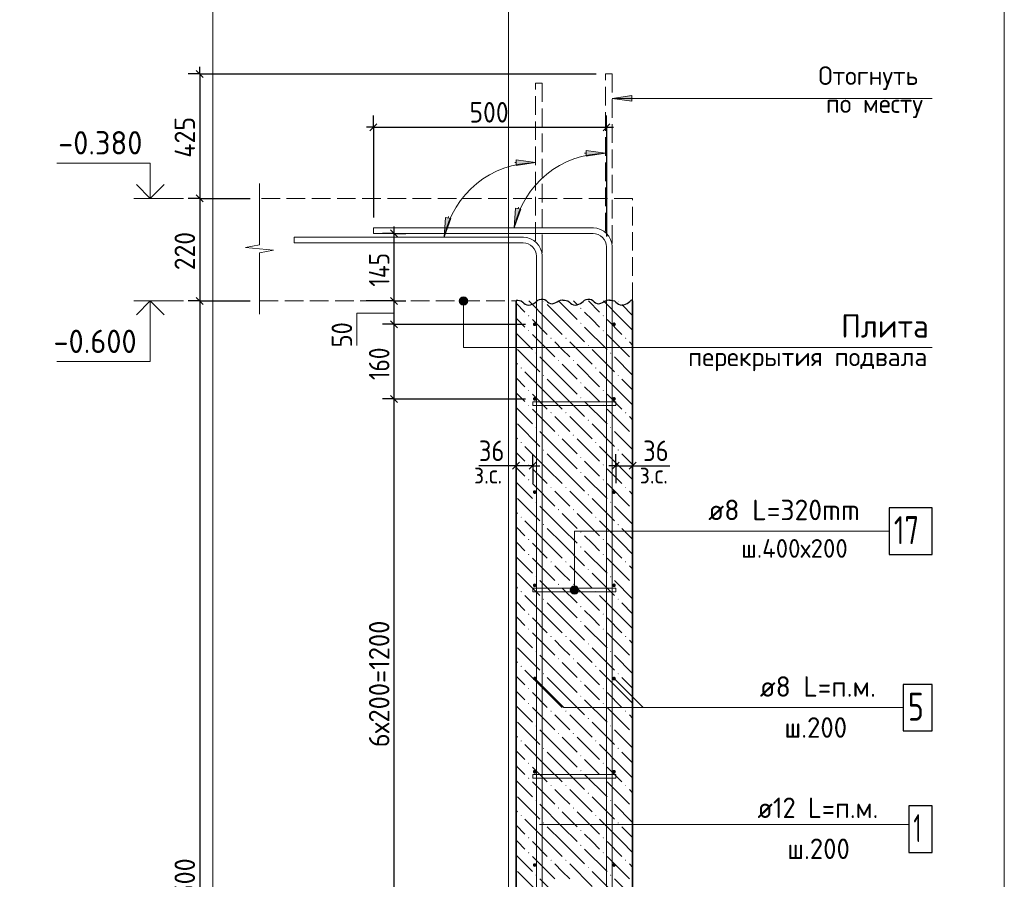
# Model space of a CAD drawing. Header units: millimetres. Extents: x 0 to 59400, y 0 to 42000.
# Tile 20 of 28: x 35161 to 45718, y 17900 to 27120. Entities that reach past the tile are written whole.
import ezdxf

# ---------------------------------------------------------------- set-up
doc = ezdxf.new("R2010")
doc.units = ezdxf.units.MM
doc.linetypes.add('______2', pattern=[270, 200, -70])
for name, color, linetype, lineweight in [('Standard', 7, 'Continuous', 25), ('ЖБ Перекрытие нижний уровень с отделкой', 7, '______2', 25), ('ЖБ Стена верхний уровень', 7, 'Continuous', 35), ('Позиционная метка диаметр_ шаг', 7, 'Continuous', 13), ('Позиционная метка линия выноска', 7, 'Continuous', 13), ('Примечания', 7, 'Continuous', 13), ('Стена фоновая арматура У1', 7, 'Continuous', 18), ('Стена фоновая арматура Х1', 7, 'Continuous', 35), ('Стена фоновая затяжка С-обр.', 52, 'Continuous', 25)]:
    doc.layers.add(name, color=color, linetype=linetype, lineweight=lineweight)
doc.layers.add('Размерная выноска', color=7, linetype='Continuous')
doc.styles.add('ISOCPEUR', font='txt')

msp = doc.modelspace()

# ---------------------------------------------------------------- hatches: boundary and pattern name
at = {"layer": 'ЖБ Стена верхний уровень', "linetype": 'Continuous', "lineweight": 18, "transparency": 33554687}
for points in [[(40783, 24103), (40778, 24098), (40772, 24103)], [(41583, 24103), (41578, 24098), (41572, 24103)], [(41171, 24024), (41178, 24031), (41184, 24024), (41178, 24018)], [(40611, 23944), (40618, 23951), (40624, 23944), (40618, 23938)], [(41171, 23864), (41178, 23871), (41184, 23864), (41178, 23858)], [(41411, 23944), (41418, 23951), (41424, 23944), (41418, 23938)], [(40611, 23784), (40618, 23791), (40624, 23784), (40618, 23778)], [(41411, 23784), (41418, 23791), (41424, 23784), (41418, 23778)], [(40851, 23704), (40858, 23711), (40864, 23704), (40858, 23698)], [(41011, 23704), (41018, 23711), (41024, 23704), (41018, 23698)], [(41651, 23704), (41658, 23711), (41664, 23704), (41658, 23698)], [(40691, 23544), (40698, 23551), (40704, 23544), (40698, 23538)], [(41251, 23624), (41258, 23631), (41264, 23624), (41258, 23618)], [(41491, 23544), (41498, 23551), (41504, 23544), (41498, 23538)], [(40931, 23464), (40938, 23471), (40944, 23464), (40938, 23458)], [(41091, 23464), (41098, 23471), (41104, 23464), (41098, 23458)], [(41731, 23464), (41733, 23466), (41733, 23463)], [(40531, 23384), (40538, 23391), (40544, 23384), (40538, 23378)], [(41331, 23384), (41338, 23391), (41344, 23384), (41338, 23378)], [(40771, 23304), (40778, 23311), (40784, 23304), (40778, 23298)], [(41171, 23224), (41178, 23231), (41184, 23224), (41178, 23218)], [(41571, 23304), (41578, 23311), (41584, 23304), (41578, 23298)], [(40611, 23144), (40618, 23151), (40624, 23144), (40618, 23138)], [(41411, 23144), (41418, 23151), (41424, 23144), (41418, 23138)], [(41171, 23064), (41178, 23071), (41184, 23064), (41178, 23058)], [(40611, 22984), (40618, 22991), (40624, 22984), (40618, 22978)], [(40851, 22904), (40858, 22911), (40864, 22904), (40858, 22898)], [(41011, 22904), (41018, 22911), (41024, 22904), (41018, 22898)], [(41411, 22984), (41418, 22991), (41424, 22984), (41418, 22978)], [(41651, 22904), (41658, 22911), (41664, 22904), (41658, 22898)], [(41251, 22824), (41258, 22831), (41264, 22824), (41258, 22818)], [(40691, 22744), (40698, 22751), (40704, 22744), (40698, 22738)], [(41491, 22744), (41498, 22751), (41504, 22744), (41498, 22738)], [(40931, 22664), (40938, 22671), (40944, 22664), (40938, 22658)], [(41091, 22664), (41098, 22671), (41104, 22664), (41098, 22658)], [(41731, 22664), (41733, 22666), (41733, 22663)], [(40531, 22584), (40538, 22591), (40544, 22584), (40538, 22578)], [(40771, 22504), (40778, 22511), (40784, 22504), (40778, 22498)], [(41331, 22584), (41338, 22591), (41344, 22584), (41338, 22578)], [(41571, 22504), (41578, 22511), (41584, 22504), (41578, 22498)], [(41171, 22424), (41178, 22431), (41184, 22424), (41178, 22418)], [(40611, 22344), (40618, 22351), (40624, 22344), (40618, 22338)], [(41411, 22344), (41418, 22351), (41424, 22344), (41418, 22338)], [(40611, 22184), (40618, 22191), (40624, 22184), (40618, 22178)], [(41171, 22264), (41178, 22271), (41184, 22264), (41178, 22258)], [(41411, 22184), (41418, 22191), (41424, 22184), (41418, 22178)], [(40851, 22104), (40858, 22111), (40864, 22104), (40858, 22098)], [(41011, 22104), (41018, 22111), (41024, 22104), (41018, 22098)], [(41651, 22104), (41658, 22111), (41664, 22104), (41658, 22098)], [(41251, 22024), (41258, 22031), (41264, 22024), (41258, 22018)], [(40691, 21944), (40698, 21951), (40704, 21944), (40698, 21938)], [(40931, 21864), (40938, 21871), (40944, 21864), (40938, 21858)], [(41091, 21864), (41098, 21871), (41104, 21864), (41098, 21858)], [(41491, 21944), (41498, 21951), (41504, 21944), (41498, 21938)], [(41731, 21864), (41733, 21866), (41733, 21863)], [(40531, 21784), (40538, 21791), (40544, 21784), (40538, 21778)], [(41331, 21784), (41338, 21791), (41344, 21784), (41338, 21778)], [(40771, 21704), (40778, 21711), (40784, 21704), (40778, 21698)], [(41571, 21704), (41578, 21711), (41584, 21704), (41578, 21698)], [(40611, 21544), (40618, 21551), (40624, 21544), (40618, 21538)], [(41171, 21624), (41178, 21631), (41184, 21624), (41178, 21618)], [(41411, 21544), (41418, 21551), (41424, 21544), (41418, 21538)], [(41171, 21464), (41178, 21471), (41184, 21464), (41178, 21458)], [(40611, 21384), (40618, 21391), (40624, 21384), (40618, 21378)], [(41411, 21384), (41418, 21391), (41424, 21384), (41418, 21378)], [(40851, 21304), (40858, 21311), (40864, 21304), (40858, 21298)], [(41011, 21304), (41018, 21311), (41024, 21304), (41018, 21298)], [(41251, 21224), (41258, 21231), (41264, 21224), (41258, 21218)], [(41651, 21304), (41658, 21311), (41664, 21304), (41658, 21298)], [(40691, 21144), (40698, 21151), (40704, 21144), (40698, 21138)], [(41491, 21144), (41498, 21151), (41504, 21144), (41498, 21138)], [(40931, 21064), (40938, 21071), (40944, 21064), (40938, 21058)], [(41091, 21064), (41098, 21071), (41104, 21064), (41098, 21058)], [(41731, 21064), (41733, 21066), (41733, 21063)], [(40531, 20984), (40538, 20991), (40544, 20984), (40538, 20978)], [(40771, 20904), (40778, 20911), (40784, 20904), (40778, 20898)], [(41331, 20984), (41338, 20991), (41344, 20984), (41338, 20978)], [(41571, 20904), (41578, 20911), (41584, 20904), (41578, 20898)], [(41171, 20824), (41178, 20831), (41184, 20824), (41178, 20818)], [(40611, 20744), (40618, 20751), (40624, 20744), (40618, 20738)], [(41411, 20744), (41418, 20751), (41424, 20744), (41418, 20738)], [(40611, 20584), (40618, 20591), (40624, 20584), (40618, 20578)], [(41171, 20664), (41178, 20671), (41184, 20664), (41178, 20658)], [(41411, 20584), (41418, 20591), (41424, 20584), (41418, 20578)], [(40851, 20504), (40858, 20511), (40864, 20504), (40858, 20498)], [(41011, 20504), (41018, 20511), (41024, 20504), (41018, 20498)], [(41651, 20504), (41658, 20511), (41664, 20504), (41658, 20498)], [(41251, 20424), (41258, 20431), (41264, 20424), (41258, 20418)], [(40691, 20344), (40698, 20351), (40704, 20344), (40698, 20338)], [(40931, 20264), (40938, 20271), (40944, 20264), (40938, 20258)], [(41091, 20264), (41098, 20271), (41104, 20264), (41098, 20258)], [(41491, 20344), (41498, 20351), (41504, 20344), (41498, 20338)], [(40531, 20184), (40538, 20191), (40544, 20184), (40538, 20178)], [(41331, 20184), (41338, 20191), (41344, 20184), (41338, 20178)], [(41731, 20264), (41733, 20266), (41733, 20263)], [(40771, 20104), (40778, 20111), (40784, 20104), (40778, 20098)], [(41571, 20104), (41578, 20111), (41584, 20104), (41578, 20098)], [(41171, 20024), (41178, 20031), (41184, 20024), (41178, 20018)], [(40611, 19944), (40618, 19951), (40624, 19944), (40618, 19938)], [(41171, 19864), (41178, 19871), (41184, 19864), (41178, 19858)], [(41411, 19944), (41418, 19951), (41424, 19944), (41418, 19938)], [(40611, 19784), (40618, 19791), (40624, 19784), (40618, 19778)], [(41411, 19784), (41418, 19791), (41424, 19784), (41418, 19778)], [(40851, 19704), (40858, 19711), (40864, 19704), (40858, 19698)], [(41011, 19704), (41018, 19711), (41024, 19704), (41018, 19698)], [(41651, 19704), (41658, 19711), (41664, 19704), (41658, 19698)], [(40691, 19544), (40698, 19551), (40704, 19544), (40698, 19538)], [(41251, 19624), (41258, 19631), (41264, 19624), (41258, 19618)], [(41491, 19544), (41498, 19551), (41504, 19544), (41498, 19538)], [(40931, 19464), (40938, 19471), (40944, 19464), (40938, 19458)], [(41091, 19464), (41098, 19471), (41104, 19464), (41098, 19458)], [(41731, 19464), (41733, 19466), (41733, 19463)], [(40531, 19384), (40538, 19391), (40544, 19384), (40538, 19378)], [(41331, 19384), (41338, 19391), (41344, 19384), (41338, 19378)], [(40771, 19304), (40778, 19311), (40784, 19304), (40778, 19298)], [(41171, 19224), (41178, 19231), (41184, 19224), (41178, 19218)], [(41571, 19304), (41578, 19311), (41584, 19304), (41578, 19298)], [(40611, 19144), (40618, 19151), (40624, 19144), (40618, 19138)], [(41411, 19144), (41418, 19151), (41424, 19144), (41418, 19138)], [(41171, 19064), (41178, 19071), (41184, 19064), (41178, 19058)], [(40611, 18984), (40618, 18991), (40624, 18984), (40618, 18978)], [(40851, 18904), (40858, 18911), (40864, 18904), (40858, 18898)], [(41011, 18904), (41018, 18911), (41024, 18904), (41018, 18898)], [(41411, 18984), (41418, 18991), (41424, 18984), (41418, 18978)], [(41651, 18904), (41658, 18911), (41664, 18904), (41658, 18898)], [(41251, 18824), (41258, 18831), (41264, 18824), (41258, 18818)], [(40691, 18744), (40698, 18751), (40704, 18744), (40698, 18738)], [(41491, 18744), (41498, 18751), (41504, 18744), (41498, 18738)], [(40531, 18584), (40538, 18591), (40544, 18584), (40538, 18578)], [(40931, 18664), (40938, 18671), (40944, 18664), (40938, 18658)], [(41091, 18664), (41098, 18671), (41104, 18664), (41098, 18658)], [(41331, 18584), (41338, 18591), (41344, 18584), (41338, 18578)], [(41731, 18664), (41733, 18666), (41733, 18663)], [(40771, 18504), (40778, 18511), (40784, 18504), (40778, 18498)], [(41571, 18504), (41578, 18511), (41584, 18504), (41578, 18498)], [(41171, 18424), (41178, 18431), (41184, 18424), (41178, 18418)], [(40611, 18344), (40618, 18351), (40624, 18344), (40618, 18338)], [(41171, 18264), (41178, 18271), (41184, 18264), (41178, 18258)], [(41411, 18344), (41418, 18351), (41424, 18344), (41418, 18338)], [(40611, 18184), (40618, 18191), (40624, 18184), (40618, 18178)], [(41411, 18184), (41418, 18191), (41424, 18184), (41418, 18178)], [(40851, 18104), (40858, 18111), (40864, 18104), (40858, 18098)], [(41011, 18104), (41018, 18111), (41024, 18104), (41018, 18098)], [(41651, 18104), (41658, 18111), (41664, 18104), (41658, 18098)], [(40691, 17944), (40698, 17951), (40704, 17944), (40698, 17938)], [(41251, 18024), (41258, 18031), (41264, 18024), (41258, 18018)], [(41491, 17944), (41498, 17951), (41504, 17944), (41498, 17938)]]:
    msp.add_hatch(color=7, dxfattribs=at).paths.add_polyline_path(points, flags=16)
at = {"layer": 'Позиционная метка линия выноска', "linetype": 'Continuous', "lineweight": 13, "transparency": 33554687}
for points in [[(39958, 24126), (39881, 24126), (39874, 24103)], [(39958, 24126), (39874, 24103), (39964, 24103)], [(39964, 24103), (39874, 24103), (39881, 24081)], [(39942, 24142), (39897, 24142), (39881, 24126)], [(39942, 24142), (39881, 24126), (39958, 24126)], [(39964, 24103), (39881, 24081), (39958, 24081)], [(39958, 24081), (39881, 24081), (39897, 24065)], [(39897, 24142), (39942, 24142), (39919, 24148)], [(39958, 24081), (39897, 24065), (39942, 24065)], [(39942, 24065), (39897, 24065), (39919, 24058)], [(41147, 21026), (41069, 21026), (41063, 21003)], [(41147, 21026), (41063, 21003), (41153, 21003)], [(41130, 21042), (41085, 21042), (41069, 21026)], [(41130, 21042), (41069, 21026), (41147, 21026)], [(41085, 21042), (41130, 21042), (41108, 21048)], [(41153, 21003), (41063, 21003), (41069, 20981)], [(41153, 21003), (41069, 20981), (41147, 20981)], [(41147, 20981), (41069, 20981), (41085, 20965)], [(41147, 20981), (41085, 20965), (41130, 20965)], [(41130, 20965), (41085, 20965), (41108, 20958)]]:
    msp.add_hatch(color=7, dxfattribs=at).paths.add_polyline_path(points)
at = {"layer": 'Примечания', "linetype": 'Continuous', "lineweight": 13, "transparency": 33554687}
for points in [[(41723, 26306), (41513, 26276), (41723, 26246)], [(40476, 25100), (40463, 24888), (40535, 25088)], [(39726, 24999), (39713, 24788), (39785, 24987)]]:
    msp.add_hatch(color=7, dxfattribs=at).paths.add_polyline_path(points)
for points in [[(41233, 25717), (41443, 25687), (41233, 25657)], [(40483, 25617), (40693, 25587), (40483, 25557)]]:
    msp.add_hatch(color=7, dxfattribs=at).paths.add_polyline_path(points, flags=16)
at = {"layer": 'Стена фоновая арматура У1', "linetype": 'Continuous', "lineweight": 13, "transparency": 33554687}
for points in [[(40703, 23853), (40701, 23861), (40697, 23867), (40691, 23872), (40683, 23873), (40675, 23872), (40669, 23867), (40664, 23861), (40663, 23853), (40664, 23846), (40669, 23839), (40675, 23835), (40683, 23833), (40691, 23835), (40697, 23839), (40701, 23846)], [(41553, 23853), (41551, 23861), (41547, 23867), (41541, 23872), (41533, 23873), (41525, 23872), (41519, 23867), (41514, 23861), (41513, 23853), (41514, 23846), (41519, 23839), (41525, 23835), (41533, 23833), (41541, 23835), (41547, 23839), (41551, 23846)], [(40703, 23053), (40701, 23061), (40697, 23067), (40691, 23072), (40683, 23073), (40675, 23072), (40669, 23067), (40664, 23061), (40663, 23053), (40664, 23046), (40669, 23039), (40675, 23035), (40683, 23033), (40691, 23035), (40697, 23039), (40701, 23046)], [(41553, 23053), (41551, 23061), (41547, 23067), (41541, 23072), (41533, 23073), (41525, 23072), (41519, 23067), (41514, 23061), (41513, 23053), (41514, 23046), (41519, 23039), (41525, 23035), (41533, 23033), (41541, 23035), (41547, 23039), (41551, 23046)], [(40703, 22053), (40701, 22061), (40697, 22067), (40691, 22072), (40683, 22073), (40675, 22072), (40669, 22067), (40664, 22061), (40663, 22053), (40664, 22046), (40669, 22039), (40675, 22035), (40683, 22033), (40691, 22035), (40697, 22039), (40701, 22046)], [(41553, 22053), (41551, 22061), (41547, 22067), (41541, 22072), (41533, 22073), (41525, 22072), (41519, 22067), (41514, 22061), (41513, 22053), (41514, 22046), (41519, 22039), (41525, 22035), (41533, 22033), (41541, 22035), (41547, 22039), (41551, 22046)], [(40703, 21053), (40701, 21061), (40697, 21067), (40691, 21072), (40683, 21073), (40675, 21072), (40669, 21067), (40664, 21061), (40663, 21053), (40664, 21046), (40669, 21039), (40675, 21035), (40683, 21033), (40691, 21035), (40697, 21039), (40701, 21046)], [(41553, 21053), (41551, 21061), (41547, 21067), (41541, 21072), (41533, 21073), (41525, 21072), (41519, 21067), (41514, 21061), (41513, 21053), (41514, 21046), (41519, 21039), (41525, 21035), (41533, 21033), (41541, 21035), (41547, 21039), (41551, 21046)], [(40703, 20053), (40701, 20061), (40697, 20067), (40691, 20072), (40683, 20073), (40675, 20072), (40669, 20067), (40664, 20061), (40663, 20053), (40664, 20046), (40669, 20039), (40675, 20035), (40683, 20033), (40691, 20035), (40697, 20039), (40701, 20046)], [(41553, 20053), (41551, 20061), (41547, 20067), (41541, 20072), (41533, 20073), (41525, 20072), (41519, 20067), (41514, 20061), (41513, 20053), (41514, 20046), (41519, 20039), (41525, 20035), (41533, 20033), (41541, 20035), (41547, 20039), (41551, 20046)], [(40703, 19053), (40701, 19061), (40697, 19067), (40691, 19072), (40683, 19073), (40675, 19072), (40669, 19067), (40664, 19061), (40663, 19053), (40664, 19046), (40669, 19039), (40675, 19035), (40683, 19033), (40691, 19035), (40697, 19039), (40701, 19046)], [(41553, 19053), (41551, 19061), (41547, 19067), (41541, 19072), (41533, 19073), (41525, 19072), (41519, 19067), (41514, 19061), (41513, 19053), (41514, 19046), (41519, 19039), (41525, 19035), (41533, 19033), (41541, 19035), (41547, 19039), (41551, 19046)], [(40703, 18053), (40701, 18061), (40697, 18067), (40691, 18072), (40683, 18073), (40675, 18072), (40669, 18067), (40664, 18061), (40663, 18053), (40664, 18046), (40669, 18039), (40675, 18035), (40683, 18033), (40691, 18035), (40697, 18039), (40701, 18046)], [(41553, 18053), (41551, 18061), (41547, 18067), (41541, 18072), (41533, 18073), (41525, 18072), (41519, 18067), (41514, 18061), (41513, 18053), (41514, 18046), (41519, 18039), (41525, 18035), (41533, 18033), (41541, 18035), (41547, 18039), (41551, 18046)]]:
    msp.add_hatch(color=7, dxfattribs=at).paths.add_polyline_path(points)

# ---------------------------------------------------------------- linework, layer by layer
at = {"layer": 'Standard', "color": 254, "linetype": 'Continuous', "lineweight": 13, "true_color": 0xc4c4ff, "transparency": 33554687}
msp.add_line((37233, 28856), (37233, 8662), dxfattribs=at)
at = {"layer": 'Standard', "color": 7, "linetype": 'Continuous', "lineweight": -3, "transparency": 33554687}
for p, q in [((37091, 26538), (37091, 26613)), ((37091, 26538), (36966, 26538)), ((37091, 26538), (37216, 26538)), ((37091, 26538), (41343, 26538)), ((37091, 26538), (37091, 25203)), ((38953, 25967), (38953, 26092)), ((41453, 25967), (41453, 26092)), ((38953, 25967), (38878, 25967)), ((38953, 25967), (38953, 25842)), ((41453, 25967), (41453, 25842)), ((41453, 25967), (41453, 24794)), ((41453, 25967), (41528, 25967)), ((37091, 25203), (36966, 25203)), ((37091, 25203), (37216, 25203)), ((37091, 25203), (37633, 25203)), ((37091, 25203), (37091, 24103)), ((39175, 24828), (39050, 24828)), ((39175, 24828), (39053, 24828)), ((39175, 24828), (39175, 24903)), ((39175, 24828), (39300, 24828)), ((39175, 24103), (39175, 24828)), ((37091, 24103), (36966, 24103)), ((37091, 24103), (37216, 24103)), ((37091, 24103), (37633, 24103)), ((37091, 24103), (37091, 11603)), ((39175, 24103), (39050, 24103)), ((39175, 24103), (39300, 24103)), ((39175, 23853), (39175, 24103)), ((39175, 23853), (39050, 23853)), ((39175, 23853), (39300, 23853)), ((39175, 23853), (40583, 23853)), ((39175, 23053), (39175, 23853)), ((39175, 23053), (39050, 23053)), ((39175, 23053), (39300, 23053)), ((39175, 23053), (40583, 23053)), ((39175, 17053), (39175, 23053)), ((40483, 22336), (40483, 22461)), ((40663, 22336), (40663, 22461)), ((41553, 22336), (41553, 22461)), ((41733, 22336), (41733, 22461)), ((40483, 22336), (40408, 22336)), ((40483, 22336), (40483, 22211)), ((40483, 22336), (40483, 22336)), ((40663, 22336), (40483, 22336)), ((40663, 22336), (40663, 22211)), ((40663, 22336), (40663, 22148)), ((40663, 22336), (40738, 22336)), ((41553, 22336), (41478, 22336)), ((41553, 22336), (41553, 22211)), ((41733, 22336), (41733, 22211)), ((41733, 22336), (41733, 22336)), ((41733, 22336), (41808, 22336))]:
    msp.add_line(p, q, dxfattribs=at)
at = {"layer": 'Standard', "color": 7, "linetype": 'Continuous', "lineweight": 25, "transparency": 33554687}
for p, q in [((37053, 26576), (37128, 26501)), ((38915, 25929), (38990, 26004)), ((41415, 25929), (41490, 26004)), ((37053, 25241), (37128, 25166)), ((39212, 24791), (39137, 24866)), ((37053, 24141), (37128, 24066)), ((39212, 24066), (39137, 24141)), ((39212, 23816), (39137, 23891)), ((39212, 23016), (39137, 23091)), ((40520, 22373), (40445, 22298)), ((40700, 22373), (40625, 22298)), ((41515, 22298), (41590, 22373)), ((41695, 22298), (41770, 22373))]:
    msp.add_line(p, q, dxfattribs=at)
at = {"layer": 'Standard', "color": 7, "linetype": 'Continuous', "lineweight": 13, "transparency": 33554687}
for p, q in [((36916, 25203), (36386, 25203)), ((36916, 24103), (36386, 24103))]:
    msp.add_line(p, q, dxfattribs=at)
for points in [[(40400, 28856), (2000, 28856), (2000, 500), (40400, 500), (40400, 28856)], [(36560, 25203), (36560, 25583), (35560, 25583)], [(36560, 24103), (36560, 23453), (35560, 23453)], [(39175, 23974), (38775, 23974), (38775, 23624)]]:
    msp.add_lwpolyline(points, dxfattribs=at)
at = {"layer": 'Standard', "color": 254, "linetype": 'Continuous', "lineweight": 13, "true_color": 0xc4c4ff, "transparency": 33554687}
msp.add_lwpolyline([(37233, 8662), (45718, 8662), (45718, 28856)], dxfattribs=at)
at = {"layer": 'Standard', "color": 7, "linetype": 'Continuous', "lineweight": -3, "transparency": 33554687}
for points in [[(38953, 25967), (38953, 25287), (38953, 25287), (38953, 24998)], [(38953, 25967), (39817, 25967), (39817, 25967), (41453, 25967)], [(39175, 24103), (39158, 24103), (39158, 24103), (38875, 24103)], [(41553, 22336), (41553, 22214), (41553, 22214), (41553, 22148)], [(41553, 22336), (41663, 22336), (41663, 22336), (41731, 22336), (41731, 22336), (41733, 22336)]]:
    msp.add_lwpolyline(points, dxfattribs=at)
at = {"layer": 'Standard', "color": 7, "linetype": 'Continuous', "lineweight": 35, "transparency": 33554687}
for points in [[(36709, 25352), (36560, 25203), (36412, 25352)], [(36709, 23955), (36560, 24103), (36412, 23955)]]:
    msp.add_lwpolyline(points, dxfattribs=at)
at = {"layer": 'ЖБ Перекрытие нижний уровень с отделкой', "color": 7, "linetype": '______2', "lineweight": 18, "transparency": 33554687}
for p, q in [((41733, 25203), (37733, 25203)), ((41733, 24103), (41733, 25203)), ((37733, 24103), (40483, 24103))]:
    msp.add_line(p, q, dxfattribs=at)
at = {"layer": 'ЖБ Стена верхний уровень', "color": 7, "linetype": 'Continuous', "lineweight": 35, "transparency": 33554687}
for p, q in [((40483, 24103), (40483, 16603)), ((41733, 16603), (41733, 24103))]:
    msp.add_line(p, q, dxfattribs=at)
at = {"layer": 'ЖБ Стена верхний уровень', "color": 9, "linetype": 'Continuous', "lineweight": 18, "true_color": 0xc7c7c7, "transparency": 33554687}
for p, q in [((40483, 24079), (40578, 23984)), ((40818, 23904), (40619, 24103)), ((40978, 24064), (40939, 24103)), ((41099, 24103), (41138, 24064)), ((41259, 24103), (41378, 23984)), ((41618, 23904), (41419, 24103)), ((40818, 24064), (40978, 23904)), ((40978, 24064), (41138, 23904)), ((41298, 23904), (41218, 23984)), ((41618, 24064), (41733, 23949)), ((40498, 23904), (40483, 23919)), ((40578, 23824), (40498, 23904)), ((40658, 23904), (40818, 23744)), ((40818, 23904), (40978, 23744)), ((40978, 23904), (41218, 23664)), ((41378, 23824), (41298, 23904)), ((41458, 23904), (41618, 23744)), ((41618, 23904), (41733, 23789)), ((40483, 23759), (40658, 23584)), ((41218, 23824), (41458, 23584)), ((40658, 23744), (40898, 23504)), ((40978, 23584), (40898, 23664)), ((41058, 23664), (41298, 23424)), ((41458, 23744), (41698, 23504)), ((41733, 23629), (41698, 23664)), ((40498, 23584), (40738, 23344)), ((41058, 23504), (40978, 23584)), ((41298, 23584), (41538, 23344)), ((40483, 23439), (40498, 23424)), ((40978, 23264), (40738, 23504)), ((41733, 23309), (41538, 23504)), ((40818, 23104), (40578, 23344)), ((40978, 23424), (41138, 23264)), ((41138, 23424), (41378, 23184)), ((41618, 23104), (41378, 23344)), ((40483, 23279), (40578, 23184)), ((40818, 23264), (40978, 23104)), ((40978, 23264), (41138, 23104)), ((41618, 23264), (41733, 23149)), ((41298, 23104), (41218, 23184)), ((40498, 23104), (40483, 23119)), ((40578, 23024), (40498, 23104)), ((40658, 23104), (40818, 22944)), ((40818, 23104), (40978, 22944)), ((40978, 23104), (41218, 22864)), ((41218, 23024), (41458, 22784)), ((41378, 23024), (41298, 23104)), ((41458, 23104), (41618, 22944)), ((41618, 23104), (41733, 22989)), ((40483, 22959), (40658, 22784)), ((40658, 22944), (40898, 22704)), ((41458, 22944), (41698, 22704)), ((40978, 22784), (40898, 22864)), ((41058, 22864), (41298, 22624)), ((41733, 22829), (41698, 22864)), ((40498, 22784), (40738, 22544)), ((40978, 22464), (40738, 22704)), ((41058, 22704), (40978, 22784)), ((41298, 22784), (41538, 22544)), ((41733, 22509), (41538, 22704)), ((40483, 22639), (40498, 22624)), ((40978, 22624), (41138, 22464)), ((41138, 22624), (41378, 22384)), ((40818, 22304), (40578, 22544)), ((41618, 22304), (41378, 22544)), ((40483, 22479), (40578, 22384)), ((40818, 22464), (40978, 22304)), ((40978, 22464), (41138, 22304)), ((41298, 22304), (41218, 22384)), ((41618, 22464), (41733, 22349)), ((40498, 22304), (40483, 22319)), ((40578, 22224), (40498, 22304)), ((40658, 22304), (40818, 22144)), ((40818, 22304), (40978, 22144)), ((40978, 22304), (41218, 22064)), ((41378, 22224), (41298, 22304)), ((41458, 22304), (41618, 22144)), ((41618, 22304), (41733, 22189)), ((41218, 22224), (41458, 21984)), ((40483, 22159), (40658, 21984)), ((40658, 22144), (40898, 21904)), ((40978, 21984), (40898, 22064)), ((41058, 22064), (41298, 21824)), ((41458, 22144), (41698, 21904)), ((41733, 22029), (41698, 22064)), ((40498, 21984), (40738, 21744)), ((41058, 21904), (40978, 21984)), ((41298, 21984), (41538, 21744)), ((40978, 21664), (40738, 21904)), ((41733, 21709), (41538, 21904)), ((40483, 21839), (40498, 21824)), ((40978, 21824), (41138, 21664)), ((41138, 21824), (41378, 21584)), ((40483, 21679), (40578, 21584)), ((40818, 21504), (40578, 21744)), ((40818, 21664), (40978, 21504)), ((40978, 21664), (41138, 21504)), ((41618, 21504), (41378, 21744)), ((41618, 21664), (41733, 21549)), ((41298, 21504), (41218, 21584)), ((40498, 21504), (40483, 21519)), ((40578, 21424), (40498, 21504)), ((40658, 21504), (40818, 21344)), ((40818, 21504), (40978, 21344)), ((40978, 21504), (41218, 21264)), ((41378, 21424), (41298, 21504)), ((41458, 21504), (41618, 21344)), ((41618, 21504), (41733, 21389)), ((40483, 21359), (40658, 21184)), ((40658, 21344), (40898, 21104)), ((41218, 21424), (41458, 21184)), ((41458, 21344), (41698, 21104)), ((40978, 21184), (40898, 21264)), ((41058, 21264), (41298, 21024)), ((41733, 21229), (41698, 21264)), ((40498, 21184), (40738, 20944)), ((41058, 21104), (40978, 21184)), ((41298, 21184), (41538, 20944)), ((40483, 21039), (40498, 21024)), ((40978, 20864), (40738, 21104)), ((40978, 21024), (41138, 20864)), ((41138, 21024), (41378, 20784)), ((41733, 20909), (41538, 21104)), ((40818, 20704), (40578, 20944)), ((41618, 20704), (41378, 20944)), ((40483, 20879), (40578, 20784)), ((40818, 20864), (40978, 20704)), ((40978, 20864), (41138, 20704)), ((41618, 20864), (41733, 20749)), ((40498, 20704), (40483, 20719)), ((40578, 20624), (40498, 20704)), ((40658, 20704), (40818, 20544)), ((40818, 20704), (40978, 20544)), ((40978, 20704), (41218, 20464)), ((41298, 20704), (41218, 20784)), ((41378, 20624), (41298, 20704)), ((41458, 20704), (41618, 20544)), ((41618, 20704), (41733, 20589)), ((41218, 20624), (41458, 20384)), ((40483, 20559), (40658, 20384)), ((40658, 20544), (40898, 20304)), ((41458, 20544), (41698, 20304)), ((40498, 20384), (40738, 20144)), ((40978, 20384), (40898, 20464)), ((41058, 20304), (40978, 20384)), ((41058, 20464), (41298, 20224)), ((41298, 20384), (41538, 20144)), ((41733, 20429), (41698, 20464)), ((40978, 20064), (40738, 20304)), ((41733, 20109), (41538, 20304)), ((40483, 20239), (40498, 20224)), ((40978, 20224), (41138, 20064)), ((41138, 20224), (41378, 19984)), ((40483, 20079), (40578, 19984)), ((40818, 19904), (40578, 20144)), ((40818, 20064), (40978, 19904)), ((40978, 20064), (41138, 19904)), ((41618, 19904), (41378, 20144)), ((41618, 20064), (41733, 19949)), ((41298, 19904), (41218, 19984)), ((40498, 19904), (40483, 19919)), ((40578, 19824), (40498, 19904)), ((40658, 19904), (40818, 19744)), ((40818, 19904), (40978, 19744)), ((40978, 19904), (41218, 19664)), ((41378, 19824), (41298, 19904)), ((41458, 19904), (41618, 19744)), ((41618, 19904), (41733, 19789)), ((40483, 19759), (40658, 19584)), ((40658, 19744), (40898, 19504)), ((41218, 19824), (41458, 19584)), ((41458, 19744), (41698, 19504)), ((40978, 19584), (40898, 19664)), ((41058, 19664), (41298, 19424)), ((41733, 19629), (41698, 19664)), ((40498, 19584), (40738, 19344)), ((41058, 19504), (40978, 19584)), ((41298, 19584), (41538, 19344)), ((40483, 19439), (40498, 19424)), ((40978, 19264), (40738, 19504)), ((41733, 19309), (41538, 19504)), ((40818, 19104), (40578, 19344)), ((40978, 19424), (41138, 19264)), ((41138, 19424), (41378, 19184)), ((41618, 19104), (41378, 19344)), ((40483, 19279), (40578, 19184)), ((40818, 19264), (40978, 19104)), ((40978, 19264), (41138, 19104)), ((41618, 19264), (41733, 19149)), ((40498, 19104), (40483, 19119)), ((41298, 19104), (41218, 19184)), ((40578, 19024), (40498, 19104)), ((40658, 19104), (40818, 18944)), ((40818, 19104), (40978, 18944)), ((40978, 19104), (41218, 18864)), ((41218, 19024), (41458, 18784)), ((41378, 19024), (41298, 19104)), ((41458, 19104), (41618, 18944)), ((41618, 19104), (41733, 18989)), ((40483, 18959), (40658, 18784)), ((40658, 18944), (40898, 18704)), ((41458, 18944), (41698, 18704)), ((40978, 18784), (40898, 18864)), ((41058, 18864), (41298, 18624)), ((41733, 18829), (41698, 18864)), ((40498, 18784), (40738, 18544)), ((40978, 18464), (40738, 18704)), ((41058, 18704), (40978, 18784)), ((41298, 18784), (41538, 18544)), ((41733, 18509), (41538, 18704)), ((40483, 18639), (40498, 18624)), ((40978, 18624), (41138, 18464)), ((41138, 18624), (41378, 18384)), ((40483, 18479), (40578, 18384)), ((40818, 18304), (40578, 18544)), ((41618, 18304), (41378, 18544)), ((40818, 18464), (40978, 18304)), ((40978, 18464), (41138, 18304)), ((41298, 18304), (41218, 18384)), ((41618, 18464), (41733, 18349)), ((40498, 18304), (40483, 18319)), ((40578, 18224), (40498, 18304)), ((40658, 18304), (40818, 18144)), ((40818, 18304), (40978, 18144)), ((40978, 18304), (41218, 18064)), ((41378, 18224), (41298, 18304)), ((41458, 18304), (41618, 18144)), ((41618, 18304), (41733, 18189)), ((40483, 18159), (40658, 17984)), ((41218, 18224), (41458, 17984)), ((40658, 18144), (40898, 17904)), ((40978, 17984), (40898, 18064)), ((41058, 18064), (41298, 17824)), ((41458, 18144), (41698, 17904)), ((41733, 18029), (41698, 18064)), ((40498, 17984), (40738, 17744)), ((41058, 17904), (40978, 17984)), ((41298, 17984), (41538, 17744)), ((40978, 17664), (40738, 17904)), ((41733, 17709), (41538, 17904))]:
    msp.add_line(p, q, dxfattribs=at)
at = {"layer": 'Позиционная метка линия выноска', "color": 7, "linetype": 'Continuous', "lineweight": 13, "transparency": 33554687}
for p, q in [((39874, 24103), (39874, 24103)), ((39919, 24148), (39919, 24148)), ((39964, 24103), (39964, 24103)), ((39919, 24058), (39919, 24058)), ((41108, 21048), (41108, 21048)), ((41063, 21003), (41063, 21003)), ((41108, 20958), (41108, 20958)), ((41153, 21003), (41153, 21003)), ((44694, 18489), (40733, 18489))]:
    msp.add_line(p, q, dxfattribs=at)
for points in [[(39919, 24103), (39919, 23605), (44944, 23605)], [(44484, 21635), (41108, 21635), (41108, 21003)], [(43799, 19741), (40995, 19741), (40683, 20053)], [(44634, 19741), (41845, 19741), (41533, 20053)]]:
    msp.add_lwpolyline(points, dxfattribs=at)
for centre in [(39919, 24103), (41108, 21003)]:
    msp.add_circle(centre, 45, dxfattribs=at)
at = {"layer": 'Примечания', "color": 7, "linetype": '______2', "lineweight": 13, "transparency": 33554687}
for p, q in [((41443, 24850), (41443, 26538)), ((41443, 26538), (41513, 26538)), ((41513, 26538), (41513, 24688)), ((40693, 24750), (40693, 26438)), ((40693, 26438), (40763, 26438)), ((40763, 26438), (40763, 24588))]:
    msp.add_line(p, q, dxfattribs=at)
at = {"layer": 'Примечания', "color": 7, "linetype": 'Continuous', "lineweight": 13, "transparency": 33554687}
for p, q in [((41723, 26306), (41513, 26276)), ((41723, 26246), (41723, 26306)), ((44944, 26276), (41513, 26276)), ((41513, 26276), (41513, 26276)), ((41513, 26276), (41513, 26276)), ((41513, 26276), (41513, 26276)), ((41513, 26276), (41723, 26246)), ((41723, 26276), (41738, 26276)), ((41233, 25687), (41218, 25687)), ((41233, 25657), (41233, 25717)), ((41233, 25717), (41443, 25687)), ((41443, 25687), (41233, 25657)), ((41443, 25687), (41443, 25687)), ((41443, 25687), (41443, 25687)), ((41443, 25687), (41443, 25687)), ((40483, 25587), (40468, 25587)), ((40483, 25557), (40483, 25617)), ((40483, 25617), (40693, 25587)), ((40693, 25587), (40483, 25557)), ((40693, 25587), (40693, 25587)), ((40693, 25587), (40693, 25587)), ((40693, 25587), (40693, 25587)), ((37733, 25362), (37733, 24704)), ((40476, 25100), (40463, 24888)), ((40463, 24888), (40535, 25088)), ((40535, 25088), (40476, 25100)), ((40506, 25094), (40509, 25109)), ((39726, 24999), (39713, 24788)), ((39713, 24788), (39785, 24987)), ((39785, 24987), (39726, 24999)), ((39756, 24993), (39759, 25008)), ((40463, 24888), (40463, 24888)), ((40463, 24888), (40463, 24888)), ((40463, 24888), (40463, 24888)), ((37733, 24704), (37583, 24676)), ((39713, 24788), (39713, 24788)), ((39713, 24788), (39713, 24788)), ((39713, 24788), (39713, 24788)), ((37583, 24676), (37883, 24648)), ((37883, 24648), (37733, 24620)), ((37733, 24620), (37733, 23962)), ((37733, 23962), (37733, 23962))]:
    msp.add_line(p, q, dxfattribs=at)
at = {"layer": 'Примечания', "color": 7, "linetype": 'Continuous', "lineweight": 25, "transparency": 33554687}
for points in [[(40483, 24112), (40501, 24112), (40521, 24109), (40539, 24103), (40554, 24092), (40566, 24079), (40581, 24068), (40599, 24061), (40619, 24058), (40638, 24062), (40656, 24069), (40674, 24077), (40689, 24088), (40703, 24099), (40717, 24111), (40734, 24120), (40753, 24124), (40773, 24124), (40792, 24118), (40807, 24108), (40820, 24095), (40834, 24084), (40851, 24075), (40871, 24073), (40890, 24078), (40908, 24086), (40925, 24094), (40942, 24103), (40959, 24111), (40979, 24114), (40983, 24115)], [(40983, 24112), (41001, 24112), (41021, 24109), (41039, 24103), (41054, 24092), (41066, 24079), (41081, 24068), (41099, 24061), (41119, 24058), (41138, 24062), (41156, 24069), (41174, 24077), (41189, 24088), (41203, 24099), (41217, 24111), (41234, 24120), (41253, 24124), (41273, 24124), (41292, 24118), (41307, 24108), (41320, 24095), (41334, 24084), (41351, 24075), (41371, 24073), (41390, 24078), (41408, 24086), (41425, 24094), (41442, 24103), (41459, 24111), (41479, 24114), (41483, 24115)], [(41483, 24112), (41501, 24112), (41521, 24109), (41539, 24103), (41554, 24092), (41566, 24079), (41581, 24068), (41599, 24061), (41619, 24058), (41638, 24062), (41656, 24069), (41674, 24077), (41689, 24088), (41703, 24099), (41717, 24111), (41733, 24119)]]:
    msp.add_lwpolyline(points, dxfattribs=at)
at = {"layer": 'Примечания', "color": 7, "linetype": 'Continuous', "lineweight": 13, "transparency": 33554687}
for centre in [(41443, 24687), (40693, 24587)]:
    msp.add_arc(centre, 1000, 90, 168.397, dxfattribs=at)
at = {"layer": 'Размерная выноска', "color": 7, "linetype": 'Continuous', "lineweight": -3, "transparency": 33554687}
for p, q in [((40483, 22336), (40083, 22336)), ((41733, 22336), (42133, 22336))]:
    msp.add_line(p, q, dxfattribs=at)
at = {"layer": 'Стена фоновая арматура У1', "color": 7, "linetype": 'Continuous', "lineweight": 25, "transparency": 33554687}
msp.add_lwpolyline([(44634, 19491), (44944, 19491), (44944, 19991), (44634, 19991), (44634, 19491)], dxfattribs=at)
at = {"layer": 'Стена фоновая арматура Х1', "color": 7, "linetype": 'Continuous', "lineweight": 18, "transparency": 33554687}
for points in [[(41453, 11603), (41453, 24684), (41449, 24711), (41440, 24739), (41426, 24764), (41409, 24784), (41388, 24801), (41363, 24815), (41336, 24824), (41309, 24828), (38953, 24828), (38953, 24888), (41313, 24888), (41349, 24883), (41387, 24871), (41423, 24851), (41451, 24827), (41476, 24798), (41495, 24763), (41508, 24725), (41513, 24688), (41513, 11603), (41453, 11603)], [(40703, 11603), (40703, 24584), (40699, 24611), (40690, 24639), (40676, 24664), (40659, 24684), (40638, 24701), (40613, 24715), (40586, 24724), (40559, 24728), (38103, 24728), (38103, 24788), (40563, 24788), (40599, 24783), (40637, 24771), (40673, 24751), (40701, 24727), (40726, 24698), (40745, 24663), (40758, 24625), (40763, 24588), (40763, 11603), (40703, 11603)]]:
    msp.add_lwpolyline(points, dxfattribs=at)
at = {"layer": 'Стена фоновая арматура Х1', "color": 7, "linetype": 'Continuous', "lineweight": 25, "transparency": 33554687}
msp.add_lwpolyline([(44694, 18188), (44944, 18188), (44944, 18688), (44694, 18688), (44694, 18188)], dxfattribs=at)
at = {"layer": 'Стена фоновая затяжка С-обр.', "color": 98, "linetype": 'Continuous', "lineweight": 13, "true_color": 0x005000, "transparency": 33554687}
for points in [[(41553, 22983), (40663, 22983), (40663, 23023), (41553, 23023), (41553, 22983)], [(41553, 20983), (40663, 20983), (40663, 21023), (41553, 21023), (41553, 20983)], [(41553, 18983), (40663, 18983), (40663, 19023), (41553, 19023), (41553, 18983)]]:
    msp.add_lwpolyline(points, dxfattribs=at)
at = {"layer": 'Стена фоновая затяжка С-обр.', "color": 7, "linetype": 'Continuous', "lineweight": 25, "transparency": 33554687}
msp.add_lwpolyline([(44484, 21385), (44944, 21385), (44944, 21885), (44484, 21885), (44484, 21385)], dxfattribs=at)

# ---------------------------------------------------------------- texts
at = {"layer": 'Standard', "color": 7, "linetype": 'Continuous', "lineweight": 25, "transparency": 33554687, "attachment_point": 7, "style": 'ISOCPEUR'}
for s, insert, char_height, width in [('\\W0.91;500', (39983, 26017), 220, 562), ('\\W0.95;-0.380', (35573, 25675), 250, 1067.86), ('\\W0.95;-0.600', (35523, 23545), 250, 1067.86), ('\\W0.87;36', (40084, 22386), 220, 403.93), ('\\W0.87;36', (41845, 22386), 220, 403.92)]:
    msp.add_mtext(s, dxfattribs=dict(at, insert=insert, char_height=char_height, width=width))
at = {"layer": 'Standard', "color": 7, "linetype": 'Continuous', "lineweight": 25, "transparency": 33554687, "char_height": 220, "attachment_point": 7, "rotation": 90, "style": 'ISOCPEUR'}
for s, insert, width in [('\\W0.92;425', (37041, 25640), 584.44), ('\\W0.91;220', (37041, 24433), 561.99), ('\\W0.83;145', (39125, 24257), 531.43), ('\\W0.87;50', (38725, 23605), 403.92), ('\\W0.83;160', (39125, 23255), 508.57), ('\\W0.94;6х200=1200', (39125, 19316), 1598.7), ('\\W0.93;2500', (37041, 17556), 718.1)]:
    msp.add_mtext(s, dxfattribs=dict(at, insert=insert, width=width))
at = {"layer": 'Standard', "color": 7, "linetype": 'Continuous', "lineweight": 18, "transparency": 33554687, "char_height": 200, "attachment_point": 7, "style": 'ISOCPEUR'}
for s, insert, width in [('\\W0.90;з.с.', (40032, 22145), 459.94), ('\\W0.90;з.с.', (41809, 22145), 459.94), ('\\W0.97;ш.400х200', (42896, 21349), 1335.95)]:
    msp.add_mtext(s, dxfattribs=dict(at, insert=insert, width=width))
at = {"layer": 'Позиционная метка диаметр_ шаг', "color": 7, "linetype": 'Continuous', "lineweight": 18, "transparency": 33554687, "char_height": 200, "attachment_point": 7, "style": 'ISOCPEUR'}
for s, insert, width in [('\\W0.97;Отогнуть', (43724, 26366), 1316.08), ('\\W0.97;по месту', (43804, 26066), 1236.1)]:
    msp.add_mtext(s, dxfattribs=dict(at, insert=insert, width=width))
at = {"layer": 'Позиционная метка диаметр_ шаг', "color": 7, "linetype": 'Continuous', "lineweight": 25, "transparency": 33554687, "attachment_point": 7, "style": 'ISOCPEUR'}
for s, insert, char_height, width in [('\\W0.95;Плита', (43969, 23710), 250, 1093.33), ('\\W0.98;перекрытия подвала', (42327, 23350), 200, 2696.75)]:
    msp.add_mtext(s, dxfattribs=dict(at, insert=insert, char_height=char_height, width=width))
at = {"layer": 'Стена фоновая арматура У1', "color": 7, "linetype": 'Continuous', "lineweight": 13, "transparency": 33554687, "attachment_point": 7, "style": 'ISOCPEUR'}
for s, insert, char_height, width in [('\\W0.97;ø8 L=п.м. ', (43096, 19858), 220, 1491.86), ('\\W0.78;5', (44684, 19601), 300, 326.41), ('\\W0.95;ш.200 ', (43360, 19418), 220, 962.12)]:
    msp.add_mtext(s, dxfattribs=dict(at, insert=insert, char_height=char_height, width=width))
at = {"layer": 'Стена фоновая арматура Х1', "color": 7, "linetype": 'Continuous', "lineweight": 13, "transparency": 33554687, "attachment_point": 7, "style": 'ISOCPEUR'}
for s, insert, char_height, width in [('\\W0.94;ø12 L=п.м. ', (43071, 18557), 220, 1599.15), ('\\W0.56;1', (44744, 18298), 300, 233.33), ('\\W0.95;ш.200 ', (43390, 18117), 220, 962.14)]:
    msp.add_mtext(s, dxfattribs=dict(at, insert=insert, char_height=char_height, width=width))
at = {"layer": 'Стена фоновая затяжка С-обр.', "color": 7, "linetype": 'Continuous', "lineweight": 13, "transparency": 33554687, "attachment_point": 7, "style": 'ISOCPEUR'}
for s, insert, char_height, width in [('\\W0.98;ø8 L=320mm ', (42543, 21752), 220, 1888.53), ('\\W0.75;17', (44534, 21495), 300, 472.29)]:
    msp.add_mtext(s, dxfattribs=dict(at, insert=insert, char_height=char_height, width=width))

doc.saveas('drawing.dxf')
